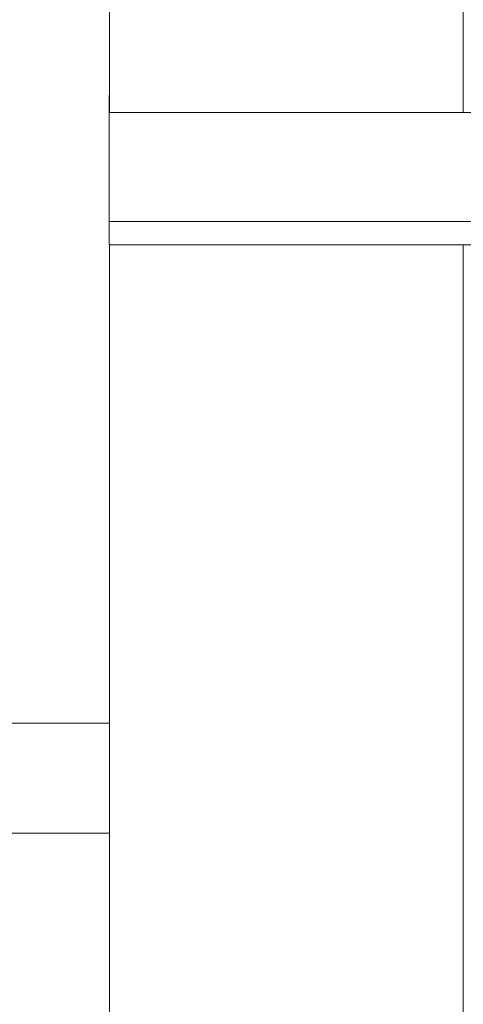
# Model space of a CAD drawing. Header units: millimetres. Extents: x 53056 to 116131, y -669674 to -625124.
# Tile 182 of 256: x 61523 to 61603, y -634367 to -634191. Entities that reach past the tile are written whole.
import ezdxf

# ---------------------------------------------------------------- set-up
doc = ezdxf.new("R2010")
doc.units = ezdxf.units.MM
doc.header["$MEASUREMENT"] = 0
doc.linetypes.add('DGN Style 1', pattern=[536.199087, 0.892178, -535.306909])
doc.layers.add('Side Cradle Tower', color=7, linetype='Continuous', lineweight=0)

# ---------------------------------------------------------------- blocks, each defined once
blk = doc.blocks.new('*U55')
at = {"layer": 'Side Cradle Tower', "color": 7, "linetype": 'Continuous', "lineweight": 0}
for p, q in [((-22991.04, 13192.17), (-22991.04, 13461.58)), ((-23054.6, 13192.17), (-23054.6, 13195.2)), ((-23054.6, 13195.2), (-23054.54, 13195.2)), ((-23054.6, 13192.17), (-22705.01, 13192.17)), ((-23054.6, 13172.63), (-22705.01, 13172.63)), ((-23054.6, 13168.39), (-22705.01, 13168.39)), ((-22991.04, 12898.98), (-22991.04, 13168.39)), ((-23077.76, 13082.59), (-23054.54, 13082.59)), ((-23077.76, 13062.87), (-23054.54, 13062.87))]:
    blk.add_line(p, q, dxfattribs=at)
at = {"layer": 'Side Cradle Tower', "color": 7, "linetype": 'Continuous', "lineweight": 0, "flags": 128}
for points in [[(-23054.54, 13192.17), (-23054.54, 13256.74), (-23054.54, 13359.03), (-23054.54, 13454.32), (-23054.54, 13461.58)], [(-23054.6, 13168.39), (-23054.6, 13172.63), (-23054.6, 13192.17)], [(-23054.54, 12898.98), (-23054.54, 13059.15), (-23054.54, 13168.39)]]:
    blk.add_lwpolyline(points, dxfattribs=at)

msp = doc.modelspace()

# ---------------------------------------------------------------- block references
at = {"color": 7, "linetype": 'DGN Style 1', "lineweight": 0}
msp.add_blockref('*U55', (84593.95, -647399.35), dxfattribs=at)

doc.saveas('drawing.dxf')
